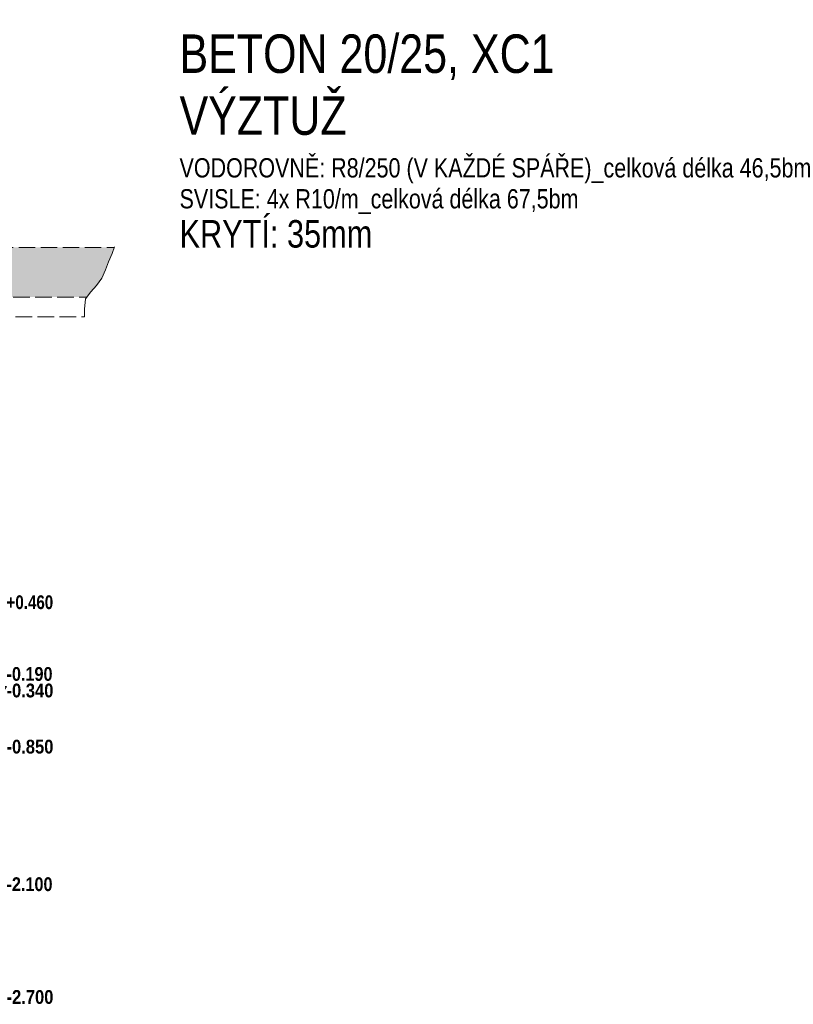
# Model space of a CAD drawing. Header units: millimetres. Extents: x -13576 to 6662, y -71400 to -56441.
# Tile 7 of 7: x -370 to 6662, y -66094 to -57147. Entities that reach past the tile are written whole.
import ezdxf

# ---------------------------------------------------------------- set-up
doc = ezdxf.new("R2010")
doc.units = ezdxf.units.MM
doc.linetypes.add('Carkovana 2x_1', pattern=[200, 150, -50])
doc.layers.add('XR$1$OPĚRNÁ ZEĎ U BOČNÍHO VSTUPU_1', color=7, linetype='Continuous', lineweight=25)
doc.layers.add('XR$4$KOTY_1', color=7, linetype='Continuous', lineweight=25)
doc.styles.add('ARIAL', font='ARIAL.TTF')
doc.styles.add('ARIALNARROW', font='ARIALN.TTF')

# ---------------------------------------------------------------- blocks, each defined once
blk = doc.blocks.new('COMPLEX_ELEVATIONDIM_0')
at = {"layer": 'XR$4$KOTY_1', "color": 6, "linetype": 'Continuous', "lineweight": 18}
for p, q in [((-1484.5, -62583.8), (-1343.2, -62725.1)), ((-1484.4, -62725.1), (-1343.1, -62583.8)), ((-489.6, -62554.5), (-629.6, -62554.5)), ((-629.6, -62554.5), (-559.6, -62654.5)), ((-559.6, -62654.5), (-489.6, -62554.5)), ((-559.6, -62654.5), (-659.6, -62654.5)), ((-559.6, -62654.5), (-559.6, -62654.5)), ((-559.6, -62654.5), (-559.6, -62654.5)), ((-559.6, -62654.5), (-559.6, -62654.5)), ((-559.6, -62654.5), (-559.6, -62654.5)), ((-1627.6, -63016.9), (-1627.6, -63216.7)), ((-1427.8, -63016.9), (-1627.6, -63016.9)), ((-1427.8, -63216.7), (-1427.8, -63016.9)), ((-1627.6, -63216.7), (-1427.8, -63216.7)), ((-1478.6, -63235.7), (-1337.3, -63377)), ((-1478.4, -63377), (-1337.1, -63235.7)), ((-489.6, -63206.4), (-629.6, -63206.4)), ((-629.6, -63206.4), (-559.6, -63306.4)), ((-559.6, -63306.4), (-489.6, -63206.4)), ((-559.6, -63306.4), (-659.6, -63306.4)), ((-559.6, -63306.4), (-559.6, -63306.4)), ((-559.6, -63306.4), (-559.6, -63306.4)), ((-559.6, -63306.4), (-559.6, -63306.4)), ((-559.6, -63306.4), (-559.6, -63306.4)), ((-1478.1, -63386.2), (-1336.8, -63527.5)), ((-1477.9, -63527.5), (-1336.7, -63386.2)), ((-489.6, -63356.9), (-629.6, -63356.9)), ((-629.6, -63356.9), (-559.6, -63456.9)), ((-559.6, -63456.9), (-489.6, -63356.9)), ((-559.6, -63456.9), (-659.6, -63456.9)), ((-559.6, -63456.9), (-559.6, -63456.9)), ((-559.6, -63456.9), (-559.6, -63456.9)), ((-559.6, -63456.9), (-559.6, -63456.9)), ((-559.6, -63456.9), (-559.6, -63456.9)), ((-489.6, -63866.9), (-629.6, -63866.9)), ((-629.6, -63866.9), (-559.6, -63966.9)), ((-559.6, -63966.9), (-489.6, -63866.9)), ((-1478.6, -63896.2), (-1337.3, -64037.5)), ((-1478.4, -64037.5), (-1337.1, -63896.2)), ((-559.6, -63966.9), (-659.6, -63966.9)), ((-559.6, -63966.9), (-559.6, -63966.9)), ((-559.6, -63966.9), (-559.6, -63966.9)), ((-559.6, -63966.9), (-559.6, -63966.9)), ((-559.6, -63966.9), (-559.6, -63966.9)), ((-489.6, -65116.9), (-629.6, -65116.9)), ((-629.6, -65116.9), (-559.6, -65216.9)), ((-559.6, -65216.9), (-489.6, -65116.9)), ((-1478.6, -65146.2), (-1337.3, -65287.5)), ((-1478.4, -65287.5), (-1337.1, -65146.2)), ((-559.6, -65216.9), (-659.6, -65216.9)), ((-559.6, -65216.9), (-559.6, -65216.9)), ((-559.6, -65216.9), (-559.6, -65216.9)), ((-559.6, -65216.9), (-559.6, -65216.9)), ((-559.6, -65216.9), (-559.6, -65216.9)), ((-1478.6, -65746.2), (-1337.3, -65887.5)), ((-1478.4, -65887.5), (-1337.1, -65746.2)), ((-559.6, -65816.9), (-659.6, -65816.9)), ((-629.6, -65916.9), (-559.6, -65816.9)), ((-559.6, -65816.9), (-489.6, -65916.9)), ((-559.6, -65816.9), (-559.6, -65816.9)), ((-559.6, -65816.9), (-559.6, -65816.9)), ((-559.6, -65816.9), (-559.6, -65816.9)), ((-559.6, -65816.9), (-559.6, -65816.9)), ((-489.6, -65916.9), (-629.6, -65916.9))]:
    blk.add_line(p, q, dxfattribs=at)
blk.add_circle((-1527.8, -63116.9), 10, dxfattribs=at)
at = {"layer": 'XR$4$KOTY_1', "color": 6, "linetype": 'Continuous', "lineweight": 18, "char_height": 125, "attachment_point": 7, "style": 'ARIALNARROW'}
for s, insert, width in [('\\W0.96;\\fArial Narrow|i0|b1|c0|p0;+0.460', (-489.6, -62504.5), 486.751), ('\\W1.03;\\fArial Narrow|i0|b1|c0|p0;-0.190', (-489.6, -63156.4), 490.84), ('\\W1.05;\\fArial Narrow|i0|b1|c0|p0;-0.340', (-489.6, -63306.9), 492.061), ('\\W1.05;\\fArial Narrow|i0|b1|c0|p0;-0.850', (-489.6, -63816.9), 492.061), ('\\W1.03;\\fArial Narrow|i0|b1|c0|p0;-2.100', (-489.6, -65066.9), 490.84), ('\\W1.05;\\fArial Narrow|i0|b1|c0|p0;-2.700', (-489.6, -66091.9), 492.061)]:
    blk.add_mtext(s, dxfattribs=dict(at, insert=insert, width=width))

msp = doc.modelspace()

# ---------------------------------------------------------------- hatches: boundary and pattern name
at = {"layer": 'XR$1$OPĚRNÁ ZEĎ U BOČNÍHO VSTUPU_1', "linetype": 'Continuous', "lineweight": 13}
msp.add_hatch(color=254, dxfattribs=at).paths.add_polyline_path([(-11452.8, -57214.6), (-11482.6, -57289.1), (-11534.8, -57348.6), (-11609.2, -57393.3), (-11691.2, -57430.5), (-11758.2, -57482.7), (-11773.1, -57579.5), (-11774.4, -57596.7), (-1227.8, -57596.7), (-1227.8, -59666.7), (240.8, -59666.7), (276.8, -59619.9), (329.2, -59562.7), (376.9, -59496), (410.2, -59419.7), (438.8, -59348.2), (472.2, -59272), (489.2, -59216.7), (-777.8, -59216.7), (-777.8, -57146.7), (-11412.1, -57146.7)])

# ---------------------------------------------------------------- linework, layer by layer
at = {"layer": 'XR$1$OPĚRNÁ ZEĎ U BOČNÍHO VSTUPU_1', "color": 8, "linetype": 'Carkovana 2x_1', "lineweight": 13}
for p, q in [((-777.8, -59216.7), (489.2, -59216.7)), ((-1227.8, -59666.7), (240.8, -59666.7)), ((-1407.8, -59846.7), (219.6, -59846.7))]:
    msp.add_line(p, q, dxfattribs=at)
at = {"layer": 'XR$1$OPĚRNÁ ZEĎ U BOČNÍHO VSTUPU_1', "color": 7, "linetype": 'Continuous', "lineweight": 13}
msp.add_lwpolyline([(219.6, -59846.7), (219.6, -59777.2), (229.1, -59681.9), (276.8, -59619.9), (329.2, -59562.7), (376.9, -59496), (410.2, -59419.7), (438.8, -59348.2), (472.2, -59272), (491.3, -59210)], dxfattribs=at)

# ---------------------------------------------------------------- block references
at = {"layer": 'XR$4$KOTY_1', "color": 6, "linetype": 'Continuous', "lineweight": 18}
msp.add_blockref('COMPLEX_ELEVATIONDIM_0', (0, 0), dxfattribs=at)

# ---------------------------------------------------------------- texts
at = {"layer": 'XR$1$OPĚRNÁ ZEĎ U BOČNÍHO VSTUPU_1', "color": 7, "linetype": 'Continuous', "lineweight": 25, "insert": (1083.1, -57280.6), "char_height": 350, "width": 10331.369, "attachment_point": 1, "line_spacing_factor": 0.963855, "style": 'ARIAL'}
msp.add_mtext('\\A1;{\\fArial|i0|b0;\\H350.000000;\\W0.800000;\\C7;BETON 20/25, XC1}\\P{\\fArial|i0|b0;\\H350.000000;\\W0.800000;\\C7;VÝZTUŽ}\\P{\\fArial|i0|b0;\\H175.000000;\\W0.800000;\\C7;VODOROVNĚ: R8/250 (V KAŽDÉ SPÁŘE)_celková délka 46,5bm}\\P{\\fArial|i0|b0;\\H175.000000;\\W0.800000;\\C7;SVISLE: 4x R10/m_celková délka 67,5bm}\\P{\\fArial|i0|b0;\\H250.000000;\\W0.800000;\\C7;KRYTÍ: 35mm}\\P', dxfattribs=at)

doc.saveas('drawing.dxf')
